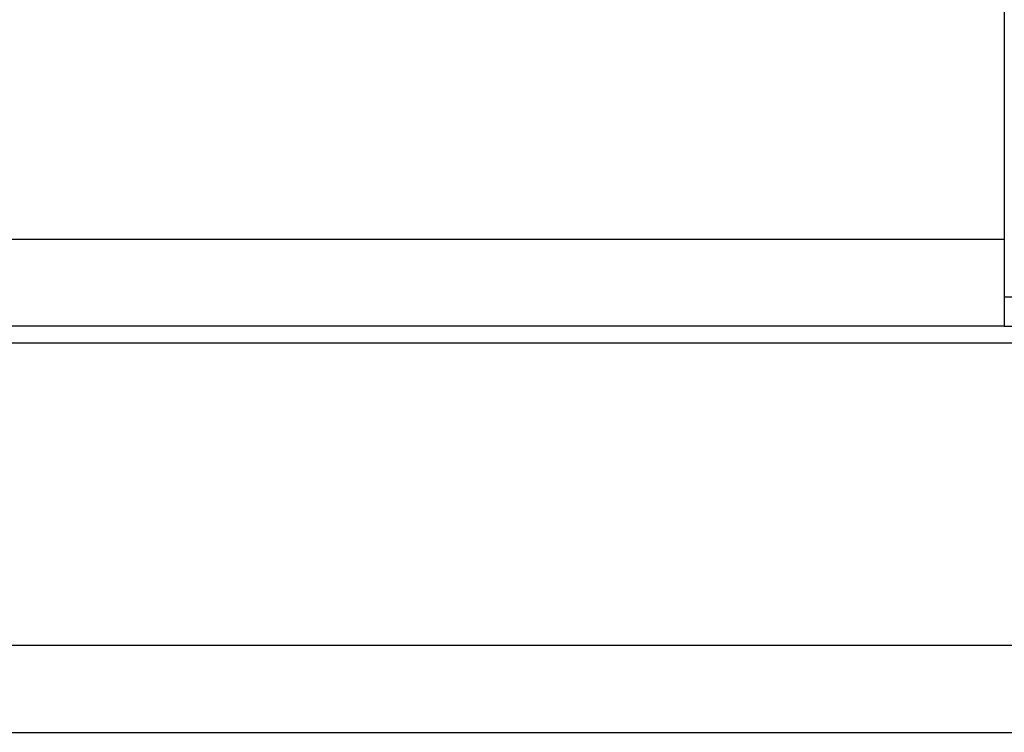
# Model space of a CAD drawing. Header units: millimetres. Extents: x 13 to 412, y 108 to 241.
# Tile 44 of 51: x 307 to 324, y 128 to 141. Entities that reach past the tile are written whole.
import ezdxf

# ---------------------------------------------------------------- set-up
doc = ezdxf.new("R2010")
doc.units = ezdxf.units.MM
doc.header["$LTSCALE"] = 0.15
doc.layers.add('2', color=7, linetype='CONTINUOUS', true_color=0xffffff)
doc.layers.add('OUT', color=3, linetype='CONTINUOUS')

msp = doc.modelspace()

# ---------------------------------------------------------------- linework, layer by layer
at = {"layer": '2', "color": 0, "linetype": 'Continuous'}
for p, q in [((334.515, 135.779), (324.015, 135.779)), ((324.015, 135.279), (334.515, 135.279)), ((209.079, 134.99), (411.865, 134.99))]:
    msp.add_line(p, q, dxfattribs=at)
at = {"layer": 'OUT', "color": 0}
for p, q in [((324.015, 170.279), (324.015, 135.279)), ((254.715, 136.779), (324.015, 136.779)), ((324.015, 135.279), (254.715, 135.279)), ((210.288, 129.779), (411.865, 129.779)), ((166.865, 128.279), (411.865, 128.279))]:
    msp.add_line(p, q, dxfattribs=at)

doc.saveas('drawing.dxf')
